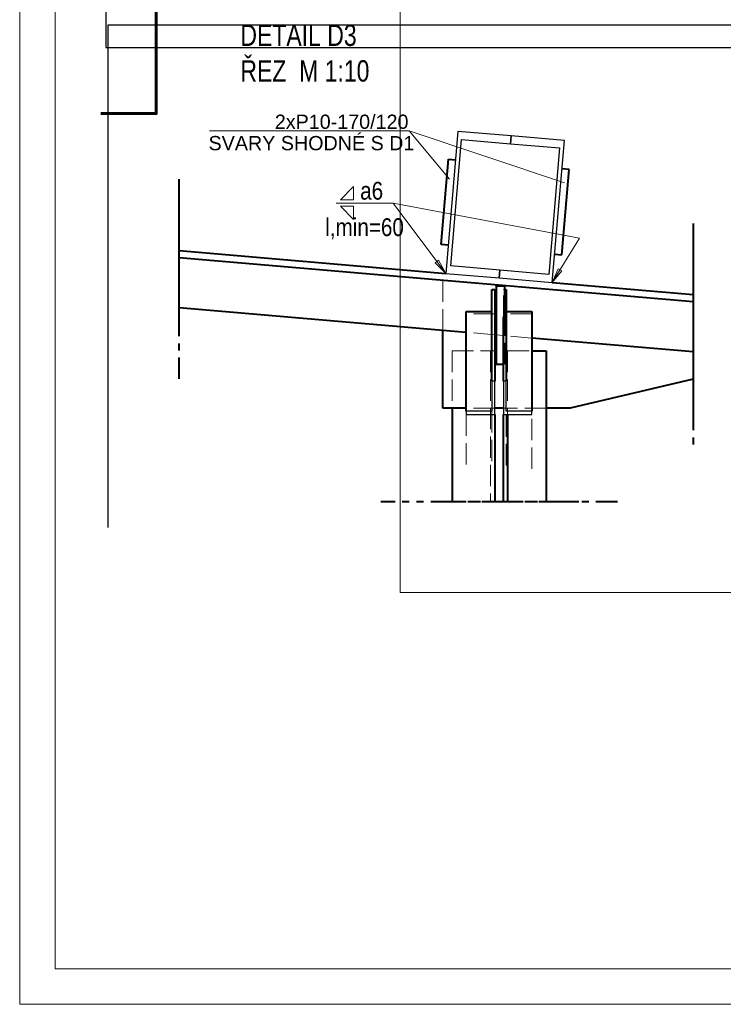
# Model space of a CAD drawing. Header units: metres. Extents: x 212 to 317, y 37 to 97.
# Tile 1 of 52: x 212 to 222, y 37 to 51. Entities that reach past the tile are written whole.
import ezdxf

# ---------------------------------------------------------------- set-up
doc = ezdxf.new("R2010")
doc.units = ezdxf.units.M
doc.linetypes.add('__RA_2', pattern=[0.4, 0.3, -0.1])
doc.linetypes.add('__RA_4', pattern=[0.6, 0.3, -0.1, 0, -0.1, 0, -0.1])
for name, color, linetype, lineweight in [('KOTY', 171, 'Continuous', 18), ('POPIS', 7, 'Continuous', 13), ('SRAFY', 254, 'Continuous', 18), ('Standard', 7, 'Continuous', 40)]:
    doc.layers.add(name, color=color, linetype=linetype, lineweight=lineweight)
doc.styles.add('ARIAL', font='ARIAL.TTF')

msp = doc.modelspace()

# ---------------------------------------------------------------- linework, layer by layer
at = {"layer": 'KOTY', "color": 171, "linetype": 'Continuous', "lineweight": 18}
for p, q in [((217.749, 47.551), (217.7, 47.515)), ((217.85, 47.365), (217.715, 47.545)), ((217.85, 47.365), (217.749, 47.551)), ((217.7, 47.515), (217.85, 47.365)), ((219.429, 47.431), (219.345, 47.236)), ((219.345, 47.236), (219.462, 47.429)), ((219.345, 47.236), (219.48, 47.4)), ((219.48, 47.4), (219.429, 47.431)), ((217.85, 47.365), (217.85, 47.365)), ((217.85, 47.365), (217.85, 47.365)), ((217.85, 47.365), (217.85, 47.365)), ((219.345, 47.236), (219.345, 47.236)), ((219.345, 47.236), (219.345, 47.236)), ((219.345, 47.236), (219.345, 47.236))]:
    msp.add_line(p, q, dxfattribs=at)
for points in [[(216.556, 48.398), (216.556, 48.582), (216.372, 48.398), (216.556, 48.398)], [(216.311, 48.352), (217.111, 48.352), (217.85, 47.365)], [(216.556, 48.306), (216.556, 48.122), (216.372, 48.306), (216.556, 48.306)], [(217.111, 48.352), (219.725, 47.86), (219.345, 47.236)]]:
    msp.add_lwpolyline(points, dxfattribs=at)
at = {"layer": 'SRAFY', "color": 136, "linetype": 'Continuous', "lineweight": 18}
for points in [[(211.869, 37.108), (316.869, 37.108), (316.869, 96.508), (211.869, 96.508), (211.869, 37.108)], [(212.369, 37.608), (316.369, 37.608), (316.369, 96.008), (212.369, 96.008), (212.369, 37.608)]]:
    msp.add_lwpolyline(points, dxfattribs=at)
at = {"layer": 'Standard', "color": 7, "linetype": 'Continuous', "lineweight": 25}
msp.add_line((213.078, 50.536), (222.854, 50.536), dxfattribs=at)
at = {"layer": 'Standard', "color": 204, "linetype": 'Continuous', "lineweight": 13}
for p, q in [((214.535, 49.364), (217.335, 49.364)), ((217.901, 48.686), (217.335, 49.364)), ((217.335, 49.364), (219.517, 48.637))]:
    msp.add_line(p, q, dxfattribs=at)
at = {"layer": 'Standard', "color": 2, "linetype": 'Continuous', "lineweight": 25}
for p, q in [((218.021, 49.357), (217.85, 47.365)), ((218.768, 49.293), (218.021, 49.357)), ((217.92, 47.469), (218.072, 49.243)), ((218.072, 49.243), (218.759, 49.184)), ((218.759, 49.184), (218.768, 49.293)), ((218.768, 49.293), (218.759, 49.184)), ((219.516, 49.229), (218.768, 49.293)), ((219.345, 47.236), (219.516, 49.229)), ((218.759, 49.184), (219.447, 49.125)), ((219.447, 49.125), (219.295, 47.351)), ((218.607, 47.41), (217.92, 47.469)), ((218.598, 47.301), (218.607, 47.41)), ((218.607, 47.41), (218.598, 47.301)), ((219.295, 47.351), (218.607, 47.41)), ((217.85, 47.365), (218.598, 47.301)), ((218.598, 47.301), (219.345, 47.236)), ((218.498, 45.854), (218.498, 45.431)), ((218.538, 45.854), (218.498, 45.854)), ((218.538, 45.384), (218.538, 45.854)), ((218.658, 45.854), (218.658, 45.384)), ((218.698, 45.854), (218.658, 45.854)), ((218.698, 45.431), (218.698, 45.854)), ((218.498, 45.431), (218.138, 45.431)), ((218.138, 45.431), (218.138, 45.384)), ((218.138, 45.384), (218.538, 45.384)), ((218.658, 45.384), (219.058, 45.384)), ((219.058, 45.431), (218.698, 45.431)), ((219.058, 45.384), (219.058, 45.431))]:
    msp.add_line(p, q, dxfattribs=at)
at = {"layer": 'Standard', "color": 136, "linetype": '__RA_2', "lineweight": 18}
for p, q in [((218.768, 49.293), (218.759, 49.184)), ((218.759, 49.184), (218.768, 49.293)), ((218.607, 47.41), (218.598, 47.301)), ((218.598, 47.301), (218.607, 47.41)), ((217.807, 46.565), (217.807, 47.268)), ((218.658, 47.137), (218.678, 47.137)), ((218.658, 46.755), (218.658, 47.137)), ((218.538, 46.797), (218.138, 46.797)), ((219.058, 46.797), (218.658, 46.797)), ((218.678, 46.09), (218.678, 46.755)), ((218.538, 46.503), (218.138, 46.537)), ((219.058, 46.458), (218.558, 46.501)), ((217.938, 46.278), (218.538, 46.278)), ((217.938, 46.278), (217.938, 45.475)), ((218.478, 46.278), (218.478, 44.158)), ((218.678, 46.284), (218.658, 46.284)), ((218.658, 46.278), (218.718, 46.278)), ((218.718, 46.278), (218.718, 45.384)), ((218.718, 46.278), (219.058, 46.278)), ((218.658, 46.09), (218.678, 46.09)), ((218.538, 45.475), (218.138, 45.475)), ((219.258, 45.475), (218.658, 45.475)), ((218.138, 45.384), (218.138, 44.624)), ((218.498, 45.431), (218.498, 44.671)), ((218.698, 44.671), (218.698, 45.431)), ((219.058, 44.624), (219.058, 45.384))]:
    msp.add_line(p, q, dxfattribs=at)
at = {"layer": 'Standard', "color": 1, "linetype": 'Continuous', "lineweight": 40}
for p, q in [((217.785, 47.772), (217.887, 48.967)), ((217.887, 48.967), (217.987, 48.959)), ((219.479, 47.626), (219.581, 48.822)), ((219.581, 48.822), (219.482, 48.831)), ((214.107, 47.685), (217.85, 47.365)), ((217.885, 47.763), (217.785, 47.772)), ((221.324, 46.966), (214.107, 47.585)), ((219.379, 47.635), (219.479, 47.626)), ((218.498, 45.854), (218.498, 47.137)), ((218.498, 47.137), (218.538, 47.137)), ((218.538, 47.137), (218.538, 45.854)), ((218.558, 47.19), (218.558, 46.09)), ((218.558, 47.19), (218.678, 47.19)), ((218.678, 46.755), (218.678, 47.19)), ((218.678, 47.137), (218.698, 47.137)), ((218.698, 47.137), (218.698, 45.854)), ((219.345, 47.236), (221.324, 47.067)), ((218.138, 46.537), (214.107, 46.883)), ((218.138, 45.431), (218.138, 46.831)), ((218.138, 46.831), (218.498, 46.831)), ((218.658, 46.755), (218.678, 46.755)), ((218.658, 45.854), (218.658, 46.755)), ((218.698, 46.831), (219.058, 46.831)), ((219.058, 46.831), (219.058, 45.431)), ((217.807, 45.475), (217.807, 46.565)), ((218.558, 46.501), (218.538, 46.503)), ((221.324, 46.264), (219.058, 46.458)), ((219.058, 46.278), (219.258, 46.278)), ((219.258, 46.278), (219.258, 44.158)), ((218.558, 46.09), (218.658, 46.09)), ((221.324, 45.879), (219.598, 45.475)), ((218.138, 45.475), (217.807, 45.475)), ((217.938, 45.475), (217.938, 44.158)), ((218.658, 45.475), (218.538, 45.475)), ((219.598, 45.475), (219.258, 45.475)), ((218.538, 45.384), (218.538, 44.158)), ((218.658, 44.158), (218.658, 45.384)), ((218.718, 45.384), (218.718, 44.158))]:
    msp.add_line(p, q, dxfattribs=at)
at = {"layer": 'Standard', "color": 1, "linetype": '__RA_4', "lineweight": 40}
for p, q in [((214.107, 46.585), (214.107, 48.685)), ((214.107, 45.883), (214.107, 48.585)), ((221.324, 48.067), (221.324, 45.966)), ((221.324, 47.966), (221.324, 45.264)), ((221.324, 47.264), (221.324, 44.879)), ((219.538, 44.158), (216.938, 44.158)), ((219.718, 44.158), (217.658, 44.158)), ((220.258, 44.158), (217.718, 44.158))]:
    msp.add_line(p, q, dxfattribs=at)
at = {"layer": 'Standard', "color": 7, "linetype": 'Continuous', "lineweight": 18}
msp.add_lwpolyline([(217.209, 42.889), (298.507, 42.889), (298.507, 65.318), (217.209, 65.318), (217.209, 42.889)], dxfattribs=at)
at = {"layer": 'Standard', "color": 7, "linetype": 'Continuous', "lineweight": 60}
msp.add_lwpolyline([(213.01, 49.608), (213.786, 49.608), (213.786, 59.567), (213.01, 59.567)], dxfattribs=at)
at = {"layer": 'Standard', "color": 7, "linetype": 'Continuous', "lineweight": 25}
for points in [[(222.854, 59.029), (213.078, 59.029), (213.078, 50.536)], [(222.324, 43.797), (222.324, 50.85), (213.107, 50.85), (213.107, 43.797)]]:
    msp.add_lwpolyline(points, dxfattribs=at)

# ---------------------------------------------------------------- texts
at = {"layer": 'KOTY', "color": 171, "linetype": 'Continuous', "lineweight": 18, "char_height": 0.25, "width": 0.10417, "attachment_point": 7, "style": 'ARIAL'}
for s, insert in [('\\W0.83;a6', (216.648, 48.396)), ('\\W0.83;l,min=60', (216.158, 47.842))]:
    msp.add_mtext(s, dxfattribs=dict(at, insert=insert))
at = {"layer": 'POPIS', "color": 204, "linetype": 'Continuous', "lineweight": 13, "attachment_point": 7, "style": 'ARIAL'}
for s, insert, char_height, width in [('\\W0.77;DETAIL\\~D3', (214.967, 50.552), 0.3, 0.11538), ('\\W0.77;ŘEZ\\~\\~M\\~1:10', (214.967, 50.052), 0.3, 0.11538), ('\\W0.99;2xP10-170/120', (215.45, 49.39), 0.2, 0.09912), ('\\W0.99;SVARY\\~SHODNÉ\\~S\\~D1', (214.52, 49.09), 0.2, 0.09912)]:
    msp.add_mtext(s, dxfattribs=dict(at, insert=insert, char_height=char_height, width=width))

doc.saveas('drawing.dxf')
